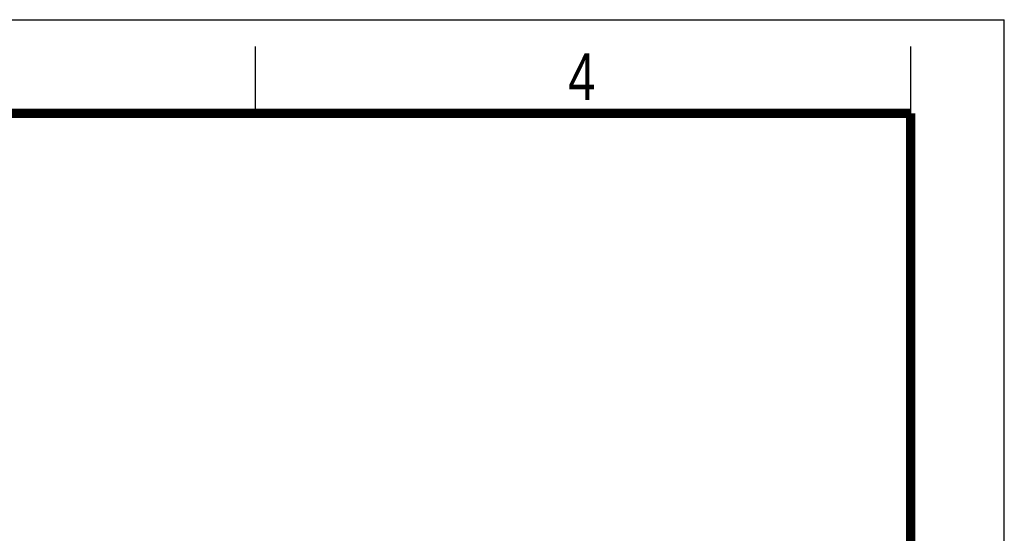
# Model space of a CAD drawing. Header units: millimetres. Extents: x 0 to 210, y 0 to 297.
# Tile 50 of 50: x 136 to 210, y 259 to 297. Entities that reach past the tile are written whole.
import ezdxf

# ---------------------------------------------------------------- set-up
doc = ezdxf.new("R2010")
doc.units = ezdxf.units.MM
doc.header["$LTSCALE"] = 19.36
doc.layers.get('0').update_dxf_attribs({"linetype": 'CONTINUOUS'})
doc.styles.add('TEXTSTYLE_2', font='txt', dxfattribs={"width": 0.75})

msp = doc.modelspace()

# ---------------------------------------------------------------- linework, layer by layer
at = {"color": 2, "linetype": 'CONTINUOUS'}
for p, q in [((0, 297), (210, 297)), ((210, 0), (210, 297)), ((154, 290), (154, 295)), ((203, 290), (203, 295))]:
    msp.add_line(p, q, dxfattribs=at)
at = {"color": 7, "linetype": 'CONTINUOUS', "const_width": 0.7}
for points in [[(7, 290), (203, 290)], [(203, 7), (203, 290)]]:
    msp.add_lwpolyline(points, dxfattribs=at)

# ---------------------------------------------------------------- texts
at = {"color": 5, "linetype": 'CONTINUOUS', "style": 'TEXTSTYLE_2', "width": 0.785714}
msp.add_text('4', height=3.5, dxfattribs=at).set_placement((177.38314, 290.99105))

doc.saveas('drawing.dxf')
